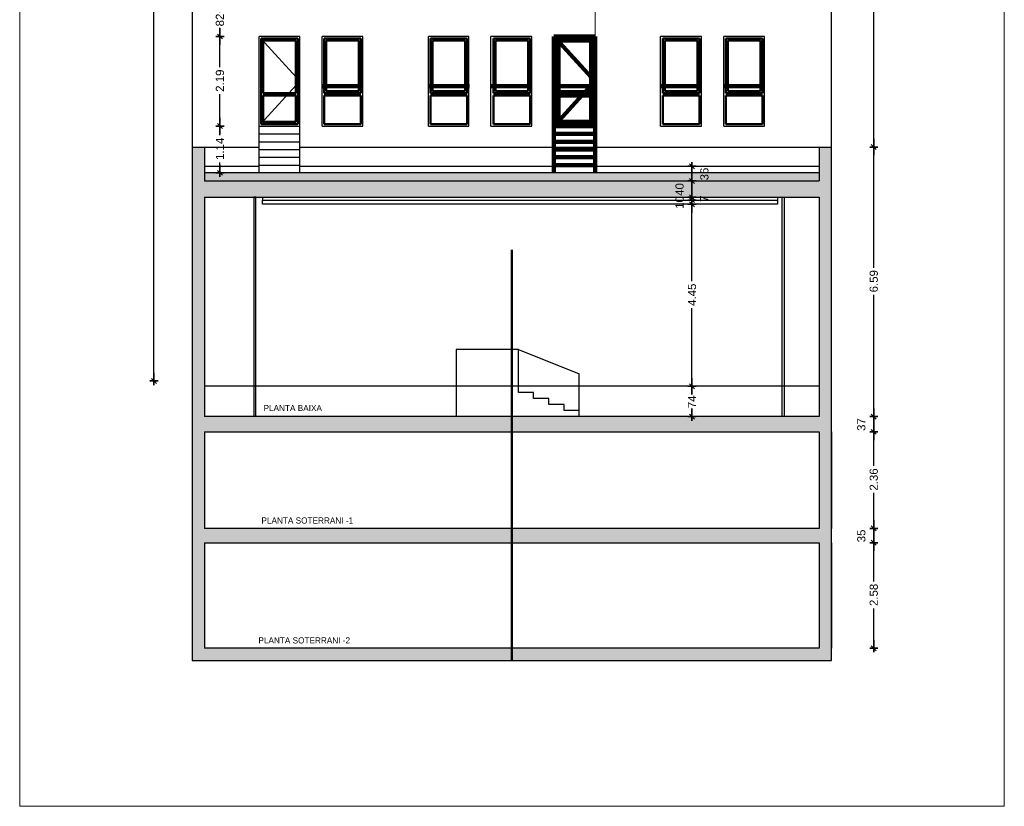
# Model space of a CAD drawing. Header units: metres. Extents: x -1 to 490, y -6 to 65.
# Tile 2 of 11: x 439 to 463, y 26 to 45. Entities that reach past the tile are written whole.
import ezdxf

# ---------------------------------------------------------------- set-up
doc = ezdxf.new("R2010")
doc.units = ezdxf.units.M
doc.header["$PDMODE"] = 65
for name, pattern in [('CONTINUA', [0]), ('RAND', [44.45, 12.7, -6.35, 12.7, -6.35, 0, -6.35]), ('VERDECKT', [9.525, 6.35, -3.175])]:
    doc.linetypes.add(name, pattern=pattern)
doc.layers.add('FAÇANA  NORD-OEST LINIES ACTUAL', color=7, linetype='CONTINUA', lineweight=25)
doc.layers.add('FAÇANA  NORD-OEST LINIES NOU', color=7, linetype='CONTINUA', lineweight=25)
doc.styles.add('ARIAL', font='arial.ttf')
doc.styles.add('Century Gothic', font='txt')
doc.dimstyles.new('DIMSTYLE_10', dxfattribs={"dimtxt": 0.2, "dimasz": 0.2, "dimexe": 0, "dimexo": 1e-06, "dimgap": 0.1, "dimtad": 0, "dimdec": 0, "dimlfac": 100, "dimrnd": 1, "dimzin": 4, "dimdsep": 46, "dimtxsty": 'ARIAL', "dimblk1": 'ALL_ML_STRICH', "dimblk2": 'ALL_ML_STRICH', "dimsah": 1, "dimcen": 0, "dimse1": 1, "dimse2": 1, "dimclrd": 2, "dimclre": 2, "dimclrt": 2, "dimadec": 0, "dimazin": 0, "dimtfac": 1, "dimtdec": 0, "dimtix": 1, "dimtmove": 2, "dimatfit": 3, "dimfxl": 0, "dimtvp": 1.2, "dimtzin": 0, "dimlwd": 0, "dimlwe": 35, "dimarcsym": 0})
doc.dimstyles.new('DIMSTYLE_3', dxfattribs={"dimtxt": 0.2, "dimasz": 0.2, "dimexe": 0, "dimexo": 1e-06, "dimgap": 0.1, "dimtad": 0, "dimrnd": 0.01, "dimzin": 4, "dimdsep": 46, "dimtxsty": 'ARIAL', "dimblk1": 'ALL_ML_STRICH', "dimblk2": 'ALL_ML_STRICH', "dimsah": 1, "dimcen": 0, "dimse1": 1, "dimse2": 1, "dimclrd": 2, "dimclre": 2, "dimclrt": 2, "dimadec": 0, "dimazin": 0, "dimtfac": 1, "dimtdec": 0, "dimtix": 1, "dimtmove": 2, "dimatfit": 3, "dimfxl": 0, "dimtzin": 0, "dimlwd": 0, "dimlwe": 35, "dimarcsym": 0})
doc.dimstyles.new('DIMSTYLE_6', dxfattribs={"dimtxt": 0.2, "dimasz": 0.2, "dimexe": 0, "dimexo": 1e-06, "dimgap": 0.1, "dimtad": 0, "dimdec": 0, "dimlfac": 100, "dimrnd": 1, "dimzin": 4, "dimdsep": 46, "dimtxsty": 'ARIAL', "dimblk1": 'ALL_ML_STRICH', "dimblk2": 'ALL_ML_STRICH', "dimsah": 1, "dimcen": 0, "dimse1": 1, "dimse2": 1, "dimclrd": 2, "dimclre": 2, "dimclrt": 2, "dimadec": 0, "dimazin": 0, "dimtfac": 1, "dimtdec": 0, "dimtix": 1, "dimtmove": 2, "dimatfit": 3, "dimfxl": 0, "dimtzin": 0, "dimlwd": 0, "dimlwe": 35, "dimarcsym": 0})
doc.dimstyles.new('DIMSTYLE_7', dxfattribs={"dimtxt": 0.2, "dimasz": 0.2, "dimexe": 0, "dimexo": 1e-06, "dimgap": 0.1, "dimtad": 2, "dimdec": 0, "dimlfac": 100, "dimrnd": 1, "dimzin": 4, "dimdsep": 46, "dimtxsty": 'ARIAL', "dimblk1": 'ALL_ML_STRICH', "dimblk2": 'ALL_ML_STRICH', "dimsah": 1, "dimcen": 0, "dimse1": 1, "dimse2": 1, "dimclrd": 2, "dimclre": 2, "dimclrt": 2, "dimadec": 0, "dimazin": 0, "dimtfac": 1, "dimtdec": 0, "dimtix": 1, "dimtmove": 2, "dimatfit": 3, "dimfxl": 0, "dimtvp": 1.2, "dimtzin": 0, "dimlwd": 0, "dimlwe": 35, "dimarcsym": 0})
doc.dimstyles.new('DIMSTYLE_8', dxfattribs={"dimtxt": 0.2, "dimasz": 0.2, "dimexe": 0, "dimexo": 1e-06, "dimgap": 0.1, "dimtad": 2, "dimdec": 0, "dimlfac": 100, "dimrnd": 1, "dimzin": 4, "dimdsep": 46, "dimtxsty": 'ARIAL', "dimblk1": 'ALL_ML_STRICH', "dimblk2": 'ALL_ML_STRICH', "dimsah": 1, "dimcen": 0, "dimse1": 1, "dimse2": 1, "dimclrd": 2, "dimclre": 2, "dimclrt": 2, "dimadec": 0, "dimazin": 0, "dimtfac": 1, "dimtdec": 0, "dimtix": 1, "dimtmove": 2, "dimatfit": 3, "dimfxl": 0, "dimtvp": 1.2, "dimtzin": 0, "dimlwd": 0, "dimlwe": 35, "dimarcsym": 0})
doc.dimstyles.new('DIMSTYLE_9', dxfattribs={"dimtxt": 0.2, "dimasz": 0.2, "dimexe": 0, "dimexo": 1e-06, "dimgap": 0.1, "dimtad": 0, "dimdec": 0, "dimlfac": 100, "dimrnd": 1, "dimzin": 4, "dimdsep": 46, "dimtxsty": 'ARIAL', "dimblk1": 'ALL_ML_STRICH', "dimblk2": 'ALL_ML_STRICH', "dimsah": 1, "dimcen": 0, "dimse1": 1, "dimse2": 1, "dimclrd": 2, "dimclre": 2, "dimclrt": 2, "dimadec": 0, "dimazin": 0, "dimtfac": 1, "dimtdec": 0, "dimtix": 1, "dimtmove": 2, "dimatfit": 3, "dimfxl": 0, "dimtvp": 1.2, "dimtzin": 0, "dimlwd": 0, "dimlwe": 35, "dimarcsym": 0})

# ---------------------------------------------------------------- blocks, each defined once
blk = doc.blocks.new('ALL_ML_STRICH')
at = {"color": 0, "linetype": 'ByBlock', "lineweight": -2}
for p, q in [((-1, 0), (0.5, 0)), ((-0.3, -0.3), (0.3, 0.3)), ((0, -0.5), (0, 0.5))]:
    blk.add_line(p, q, dxfattribs=at)
blk = doc.blocks.new('*D21')
at = {"layer": 'DEFPOINTS', "color": 2, "linetype": 'CONTINUA', "lineweight": 35, "transparency": 33554687}
for p in [(443.649, 58.617), (442.714, 36.363), (443.649, 36.363)]:
    blk.add_point(p, dxfattribs=at)
at = {"layer": 'FAÇANA  NORD-OEST LINIES ACTUAL', "color": 2, "linetype": 'CONTINUA', "lineweight": -2, "transparency": 33554687}
for p, q in [((442.714, 47.896), (442.714, 58.617)), ((442.714, 36.363), (442.714, 47.096))]:
    blk.add_line(p, q, dxfattribs=at)
at = {"layer": 'FAÇANA  NORD-OEST LINIES ACTUAL', "color": 2, "linetype": 'CONTINUA', "lineweight": 35, "transparency": 33554687, "xscale": 0.2, "yscale": 0.2, "zscale": 0.2}
for p, rotation in [((442.714, 58.617), 90), ((442.714, 36.363), 270)]:
    blk.add_blockref('ALL_ML_STRICH', p, dxfattribs=dict(at, rotation=rotation))
at = {"layer": 'FAÇANA  NORD-OEST LINIES ACTUAL', "color": 2, "linetype": 'CONTINUA', "lineweight": 35, "transparency": 33554687, "insert": (442.714, 47.496), "char_height": 0.2, "width": 1, "attachment_point": 5, "rotation": 90, "style": 'ARIAL'}
blk.add_mtext('\\A1;{22.25}', dxfattribs=at)
blk = doc.blocks.new('*D33')
at = {"layer": 'DEFPOINTS', "color": 2, "linetype": 'CONTINUA', "lineweight": 35, "transparency": 33554687}
for p in [(458.969, 32.411), (458.969, 29.833), (460.304, 29.833)]:
    blk.add_point(p, dxfattribs=at)
at = {"layer": 'FAÇANA  NORD-OEST LINIES ACTUAL', "color": 2, "linetype": 'CONTINUA', "lineweight": -2, "transparency": 33554687}
for p, q in [((460.304, 31.466), (460.304, 32.411)), ((460.304, 29.833), (460.304, 30.806))]:
    blk.add_line(p, q, dxfattribs=at)
at = {"layer": 'FAÇANA  NORD-OEST LINIES ACTUAL', "color": 2, "linetype": 'CONTINUA', "lineweight": 35, "transparency": 33554687, "xscale": 0.2, "yscale": 0.2, "zscale": 0.2}
for p, rotation in [((460.304, 32.411), 90), ((460.304, 29.833), 270)]:
    blk.add_blockref('ALL_ML_STRICH', p, dxfattribs=dict(at, rotation=rotation))
at = {"layer": 'FAÇANA  NORD-OEST LINIES ACTUAL', "color": 2, "linetype": 'CONTINUA', "lineweight": 35, "transparency": 33554687, "insert": (460.304, 31.136), "char_height": 0.2, "width": 0.8, "attachment_point": 5, "rotation": 90, "style": 'ARIAL'}
blk.add_mtext('\\A1;{2.58}', dxfattribs=at)
blk = doc.blocks.new('*D34')
at = {"layer": 'DEFPOINTS', "color": 2, "linetype": 'CONTINUA', "lineweight": 35, "transparency": 33554687}
for p in [(458.969, 32.762), (458.969, 32.411), (460.304, 32.411)]:
    blk.add_point(p, dxfattribs=at)
at = {"layer": 'FAÇANA  NORD-OEST LINIES ACTUAL', "color": 2, "linetype": 'CONTINUA', "lineweight": -2, "transparency": 33554687}
blk.add_line((460.304, 32.411), (460.304, 32.762), dxfattribs=at)
at = {"layer": 'FAÇANA  NORD-OEST LINIES ACTUAL', "color": 2, "linetype": 'CONTINUA', "lineweight": 35, "transparency": 33554687, "xscale": 0.2, "yscale": 0.2, "zscale": 0.2}
for p, rotation in [((460.304, 32.762), 90), ((460.304, 32.411), 270)]:
    blk.add_blockref('ALL_ML_STRICH', p, dxfattribs=dict(at, rotation=rotation))
at = {"layer": 'FAÇANA  NORD-OEST LINIES ACTUAL', "color": 2, "linetype": 'CONTINUA', "lineweight": 35, "transparency": 33554687, "insert": (460.001, 32.577), "char_height": 0.2, "width": 0.4, "attachment_point": 5, "rotation": 90, "style": 'ARIAL'}
blk.add_mtext('\\A1;{35}', dxfattribs=at)
blk = doc.blocks.new('*D35')
at = {"layer": 'DEFPOINTS', "color": 2, "linetype": 'CONTINUA', "lineweight": 35, "transparency": 33554687}
for p in [(458.969, 35.12), (458.969, 32.762), (460.304, 32.762)]:
    blk.add_point(p, dxfattribs=at)
at = {"layer": 'FAÇANA  NORD-OEST LINIES ACTUAL', "color": 2, "linetype": 'CONTINUA', "lineweight": -2, "transparency": 33554687}
for p, q in [((460.304, 34.286), (460.304, 35.12)), ((460.304, 32.762), (460.304, 33.626))]:
    blk.add_line(p, q, dxfattribs=at)
at = {"layer": 'FAÇANA  NORD-OEST LINIES ACTUAL', "color": 2, "linetype": 'CONTINUA', "lineweight": 35, "transparency": 33554687, "xscale": 0.2, "yscale": 0.2, "zscale": 0.2}
for p, rotation in [((460.304, 35.12), 90), ((460.304, 32.762), 270)]:
    blk.add_blockref('ALL_ML_STRICH', p, dxfattribs=dict(at, rotation=rotation))
at = {"layer": 'FAÇANA  NORD-OEST LINIES ACTUAL', "color": 2, "linetype": 'CONTINUA', "lineweight": 35, "transparency": 33554687, "insert": (460.304, 33.956), "char_height": 0.2, "width": 0.8, "attachment_point": 5, "rotation": 90, "style": 'ARIAL'}
blk.add_mtext('\\A1;{2.36}', dxfattribs=at)
blk = doc.blocks.new('*D36')
at = {"layer": 'DEFPOINTS', "color": 2, "linetype": 'CONTINUA', "lineweight": 35, "transparency": 33554687}
for p in [(458.516, 35.493), (458.969, 35.12), (460.304, 35.12)]:
    blk.add_point(p, dxfattribs=at)
at = {"layer": 'FAÇANA  NORD-OEST LINIES ACTUAL', "color": 2, "linetype": 'CONTINUA', "lineweight": -2, "transparency": 33554687}
blk.add_line((460.304, 35.12), (460.304, 35.493), dxfattribs=at)
at = {"layer": 'FAÇANA  NORD-OEST LINIES ACTUAL', "color": 2, "linetype": 'CONTINUA', "lineweight": 35, "transparency": 33554687, "xscale": 0.2, "yscale": 0.2, "zscale": 0.2}
for p, rotation in [((460.304, 35.493), 90), ((460.304, 35.12), 270)]:
    blk.add_blockref('ALL_ML_STRICH', p, dxfattribs=dict(at, rotation=rotation))
at = {"layer": 'FAÇANA  NORD-OEST LINIES ACTUAL', "color": 2, "linetype": 'CONTINUA', "lineweight": 35, "transparency": 33554687, "insert": (460.001, 35.298), "char_height": 0.2, "width": 0.4, "attachment_point": 5, "rotation": 90, "style": 'ARIAL'}
blk.add_mtext('\\A1;{37}', dxfattribs=at)
blk = doc.blocks.new('*D37')
at = {"layer": 'DEFPOINTS', "color": 2, "linetype": 'CONTINUA', "lineweight": 35, "transparency": 33554687}
for p in [(455.644, 42.08), (458.516, 35.493), (460.304, 35.493)]:
    blk.add_point(p, dxfattribs=at)
at = {"layer": 'FAÇANA  NORD-OEST LINIES ACTUAL', "color": 2, "linetype": 'CONTINUA', "lineweight": -2, "transparency": 33554687}
for p, q in [((460.304, 39.131), (460.304, 42.08)), ((460.304, 35.493), (460.304, 38.471))]:
    blk.add_line(p, q, dxfattribs=at)
at = {"layer": 'FAÇANA  NORD-OEST LINIES ACTUAL', "color": 2, "linetype": 'CONTINUA', "lineweight": 35, "transparency": 33554687, "xscale": 0.2, "yscale": 0.2, "zscale": 0.2}
for p, rotation in [((460.304, 42.08), 90), ((460.304, 35.493), 270)]:
    blk.add_blockref('ALL_ML_STRICH', p, dxfattribs=dict(at, rotation=rotation))
at = {"layer": 'FAÇANA  NORD-OEST LINIES ACTUAL', "color": 2, "linetype": 'CONTINUA', "lineweight": 35, "transparency": 33554687, "insert": (460.304, 38.801), "char_height": 0.2, "width": 0.8, "attachment_point": 5, "rotation": 90, "style": 'ARIAL'}
blk.add_mtext('\\A1;{6.59}', dxfattribs=at)
blk = doc.blocks.new('*D38')
at = {"layer": 'DEFPOINTS', "color": 2, "linetype": 'CONTINUA', "lineweight": 35, "transparency": 33554687}
for p in [(459.269, 58.617), (455.644, 42.08), (460.304, 42.08)]:
    blk.add_point(p, dxfattribs=at)
at = {"layer": 'FAÇANA  NORD-OEST LINIES ACTUAL', "color": 2, "linetype": 'CONTINUA', "lineweight": -2, "transparency": 33554687}
for p, q in [((460.304, 50.756), (460.304, 58.617)), ((460.304, 42.08), (460.304, 49.956))]:
    blk.add_line(p, q, dxfattribs=at)
at = {"layer": 'FAÇANA  NORD-OEST LINIES ACTUAL', "color": 2, "linetype": 'CONTINUA', "lineweight": 35, "transparency": 33554687, "xscale": 0.2, "yscale": 0.2, "zscale": 0.2}
for p, rotation in [((460.304, 58.617), 90), ((460.304, 42.08), 270)]:
    blk.add_blockref('ALL_ML_STRICH', p, dxfattribs=dict(at, rotation=rotation))
at = {"layer": 'FAÇANA  NORD-OEST LINIES ACTUAL', "color": 2, "linetype": 'CONTINUA', "lineweight": 35, "transparency": 33554687, "insert": (460.304, 50.356), "char_height": 0.2, "width": 1, "attachment_point": 5, "rotation": 90, "style": 'ARIAL'}
blk.add_mtext('\\A1;{16.54}', dxfattribs=at)
blk = doc.blocks.new('*D39')
at = {"layer": 'DEFPOINTS', "color": 2, "linetype": 'CONTINUA', "lineweight": 35, "transparency": 33554687}
for p in [(445.281, 42.592), (444.326, 41.449), (444.439, 41.449)]:
    blk.add_point(p, dxfattribs=at)
at = {"layer": 'FAÇANA  NORD-OEST LINIES ACTUAL', "color": 2, "linetype": 'CONTINUA', "lineweight": -2, "transparency": 33554687}
for p, q in [((444.326, 42.366), (444.326, 42.592)), ((444.326, 41.449), (444.326, 41.706))]:
    blk.add_line(p, q, dxfattribs=at)
at = {"layer": 'FAÇANA  NORD-OEST LINIES ACTUAL', "color": 2, "linetype": 'CONTINUA', "lineweight": 35, "transparency": 33554687, "xscale": 0.2, "yscale": 0.2, "zscale": 0.2}
for p, rotation in [((444.326, 42.592), 90), ((444.326, 41.449), 270)]:
    blk.add_blockref('ALL_ML_STRICH', p, dxfattribs=dict(at, rotation=rotation))
at = {"layer": 'FAÇANA  NORD-OEST LINIES ACTUAL', "color": 2, "linetype": 'CONTINUA', "lineweight": 35, "transparency": 33554687, "insert": (444.326, 42.036), "char_height": 0.2, "width": 0.8, "attachment_point": 5, "rotation": 90, "style": 'ARIAL'}
blk.add_mtext('\\A1;{1.14}', dxfattribs=at)
blk = doc.blocks.new('*D40')
at = {"layer": 'DEFPOINTS', "color": 2, "linetype": 'CONTINUA', "lineweight": 35, "transparency": 33554687}
for p in [(445.281, 44.782), (444.326, 42.592), (445.281, 42.592)]:
    blk.add_point(p, dxfattribs=at)
at = {"layer": 'FAÇANA  NORD-OEST LINIES ACTUAL', "color": 2, "linetype": 'CONTINUA', "lineweight": -2, "transparency": 33554687}
for p, q in [((444.326, 44.032), (444.326, 44.782)), ((444.326, 42.592), (444.326, 43.372))]:
    blk.add_line(p, q, dxfattribs=at)
at = {"layer": 'FAÇANA  NORD-OEST LINIES ACTUAL', "color": 2, "linetype": 'CONTINUA', "lineweight": 35, "transparency": 33554687, "xscale": 0.2, "yscale": 0.2, "zscale": 0.2}
for p, rotation in [((444.326, 44.782), 90), ((444.326, 42.592), 270)]:
    blk.add_blockref('ALL_ML_STRICH', p, dxfattribs=dict(at, rotation=rotation))
at = {"layer": 'FAÇANA  NORD-OEST LINIES ACTUAL', "color": 2, "linetype": 'CONTINUA', "lineweight": 35, "transparency": 33554687, "insert": (444.326, 43.702), "char_height": 0.2, "width": 0.8, "attachment_point": 5, "rotation": 90, "style": 'ARIAL'}
blk.add_mtext('\\A1;{2.19}', dxfattribs=at)
blk = doc.blocks.new('*D41')
at = {"layer": 'DEFPOINTS', "color": 2, "linetype": 'CONTINUA', "lineweight": 35, "transparency": 33554687}
for p in [(445.281, 45.601), (444.326, 44.782), (445.281, 44.782)]:
    blk.add_point(p, dxfattribs=at)
at = {"layer": 'FAÇANA  NORD-OEST LINIES ACTUAL', "color": 2, "linetype": 'CONTINUA', "lineweight": -2, "transparency": 33554687}
for p, q in [((444.326, 45.374), (444.326, 45.601)), ((444.326, 44.782), (444.326, 44.994))]:
    blk.add_line(p, q, dxfattribs=at)
at = {"layer": 'FAÇANA  NORD-OEST LINIES ACTUAL', "color": 2, "linetype": 'CONTINUA', "lineweight": 35, "transparency": 33554687, "xscale": 0.2, "yscale": 0.2, "zscale": 0.2}
for p, rotation in [((444.326, 45.601), 90), ((444.326, 44.782), 270)]:
    blk.add_blockref('ALL_ML_STRICH', p, dxfattribs=dict(at, rotation=rotation))
at = {"layer": 'FAÇANA  NORD-OEST LINIES ACTUAL', "color": 2, "linetype": 'CONTINUA', "lineweight": 35, "transparency": 33554687, "insert": (444.326, 45.184), "char_height": 0.2, "width": 0.4, "attachment_point": 5, "rotation": 90, "style": 'ARIAL'}
blk.add_mtext('\\A1;{82}', dxfattribs=at)
blk = doc.blocks.new('*D49')
at = {"layer": 'DEFPOINTS', "color": 2, "linetype": 'CONTINUA', "lineweight": 35, "transparency": 33554687}
for p in [(455.567, 36.233), (455.511, 35.493), (455.862, 35.493)]:
    blk.add_point(p, dxfattribs=at)
at = {"layer": 'FAÇANA  NORD-OEST LINIES ACTUAL', "color": 2, "linetype": 'CONTINUA', "lineweight": -2, "transparency": 33554687}
for p, q in [((455.862, 36.044), (455.862, 36.233)), ((455.862, 35.493), (455.862, 35.664))]:
    blk.add_line(p, q, dxfattribs=at)
at = {"layer": 'FAÇANA  NORD-OEST LINIES ACTUAL', "color": 2, "linetype": 'CONTINUA', "lineweight": 35, "transparency": 33554687, "xscale": 0.2, "yscale": 0.2, "zscale": 0.2}
for p, rotation in [((455.862, 36.233), 90), ((455.862, 35.493), 270)]:
    blk.add_blockref('ALL_ML_STRICH', p, dxfattribs=dict(at, rotation=rotation))
at = {"layer": 'FAÇANA  NORD-OEST LINIES ACTUAL', "color": 2, "linetype": 'CONTINUA', "lineweight": 35, "transparency": 33554687, "insert": (455.862, 35.854), "char_height": 0.2, "width": 0.4, "attachment_point": 5, "rotation": 90, "style": 'ARIAL'}
blk.add_mtext('\\A1;{74}', dxfattribs=at)
blk = doc.blocks.new('*D50')
at = {"layer": 'DEFPOINTS', "color": 2, "linetype": 'CONTINUA', "lineweight": 35, "transparency": 33554687}
for p in [(455.954, 40.682), (455.567, 36.233), (455.862, 36.233)]:
    blk.add_point(p, dxfattribs=at)
at = {"layer": 'FAÇANA  NORD-OEST LINIES ACTUAL', "color": 2, "linetype": 'CONTINUA', "lineweight": -2, "transparency": 33554687}
for p, q in [((455.862, 38.801), (455.862, 40.682)), ((455.862, 36.233), (455.862, 38.141))]:
    blk.add_line(p, q, dxfattribs=at)
at = {"layer": 'FAÇANA  NORD-OEST LINIES ACTUAL', "color": 2, "linetype": 'CONTINUA', "lineweight": 35, "transparency": 33554687, "xscale": 0.2, "yscale": 0.2, "zscale": 0.2}
for p, rotation in [((455.862, 40.682), 90), ((455.862, 36.233), 270)]:
    blk.add_blockref('ALL_ML_STRICH', p, dxfattribs=dict(at, rotation=rotation))
at = {"layer": 'FAÇANA  NORD-OEST LINIES ACTUAL', "color": 2, "linetype": 'CONTINUA', "lineweight": 35, "transparency": 33554687, "insert": (455.862, 38.471), "char_height": 0.2, "width": 0.8, "attachment_point": 5, "rotation": 90, "style": 'ARIAL'}
blk.add_mtext('\\A1;{4.45}', dxfattribs=at)
blk = doc.blocks.new('*D51')
at = {"layer": 'DEFPOINTS', "color": 2, "linetype": 'CONTINUA', "lineweight": 35, "transparency": 33554687}
for p in [(455.862, 40.682), (455.954, 40.682), (456.025, 40.782)]:
    blk.add_point(p, dxfattribs=at)
at = {"layer": 'FAÇANA  NORD-OEST LINIES ACTUAL', "color": 2, "linetype": 'CONTINUA', "lineweight": -2, "transparency": 33554687}
blk.add_line((455.862, 40.682), (455.862, 40.782), dxfattribs=at)
at = {"layer": 'FAÇANA  NORD-OEST LINIES ACTUAL', "color": 2, "linetype": 'CONTINUA', "lineweight": 35, "transparency": 33554687, "xscale": 0.2, "yscale": 0.2, "zscale": 0.2}
for p, rotation in [((455.862, 40.682), 270), ((455.862, 40.782), 90)]:
    blk.add_blockref('ALL_ML_STRICH', p, dxfattribs=dict(at, rotation=rotation))
at = {"layer": 'FAÇANA  NORD-OEST LINIES ACTUAL', "color": 2, "linetype": 'CONTINUA', "lineweight": 35, "transparency": 33554687, "insert": (455.559, 40.724), "char_height": 0.2, "width": 0.4, "attachment_point": 5, "rotation": 90, "style": 'ARIAL'}
blk.add_mtext('\\A1;{10}', dxfattribs=at)
blk = doc.blocks.new('*D52')
at = {"layer": 'DEFPOINTS', "color": 2, "linetype": 'CONTINUA', "lineweight": 35, "transparency": 33554687}
for p in [(455.581, 40.852), (455.862, 40.782), (456.025, 40.782)]:
    blk.add_point(p, dxfattribs=at)
at = {"layer": 'FAÇANA  NORD-OEST LINIES ACTUAL', "color": 2, "linetype": 'CONTINUA', "lineweight": -2, "transparency": 33554687}
blk.add_line((455.862, 40.782), (455.862, 40.852), dxfattribs=at)
at = {"layer": 'FAÇANA  NORD-OEST LINIES ACTUAL', "color": 2, "linetype": 'CONTINUA', "lineweight": 35, "transparency": 33554687, "xscale": 0.2, "yscale": 0.2, "zscale": 0.2}
for p, rotation in [((455.862, 40.782), 270), ((455.862, 40.852), 90)]:
    blk.add_blockref('ALL_ML_STRICH', p, dxfattribs=dict(at, rotation=rotation))
at = {"layer": 'FAÇANA  NORD-OEST LINIES ACTUAL', "color": 2, "linetype": 'CONTINUA', "lineweight": 35, "transparency": 33554687, "insert": (456.159, 40.816), "char_height": 0.2, "width": 0.2, "attachment_point": 5, "rotation": 90, "style": 'ARIAL'}
blk.add_mtext('\\A1;{7}', dxfattribs=at)
blk = doc.blocks.new('*D53')
at = {"layer": 'DEFPOINTS', "color": 2, "linetype": 'CONTINUA', "lineweight": 35, "transparency": 33554687}
for p in [(456.524, 41.25), (455.581, 40.852), (455.862, 40.852)]:
    blk.add_point(p, dxfattribs=at)
at = {"layer": 'FAÇANA  NORD-OEST LINIES ACTUAL', "color": 2, "linetype": 'CONTINUA', "lineweight": -2, "transparency": 33554687}
blk.add_line((455.862, 40.852), (455.862, 41.25), dxfattribs=at)
at = {"layer": 'FAÇANA  NORD-OEST LINIES ACTUAL', "color": 2, "linetype": 'CONTINUA', "lineweight": 35, "transparency": 33554687, "xscale": 0.2, "yscale": 0.2, "zscale": 0.2}
for p, rotation in [((455.862, 41.25), 90), ((455.862, 40.852), 270)]:
    blk.add_blockref('ALL_ML_STRICH', p, dxfattribs=dict(at, rotation=rotation))
at = {"layer": 'FAÇANA  NORD-OEST LINIES ACTUAL', "color": 2, "linetype": 'CONTINUA', "lineweight": 35, "transparency": 33554687, "insert": (455.559, 41.043), "char_height": 0.2, "width": 0.4, "attachment_point": 5, "rotation": 90, "style": 'ARIAL'}
blk.add_mtext('\\A1;{40}', dxfattribs=at)
blk = doc.blocks.new('*D54')
at = {"layer": 'DEFPOINTS', "color": 2, "linetype": 'CONTINUA', "lineweight": 35, "transparency": 33554687}
for p in [(456.278, 41.61), (455.862, 41.25), (456.524, 41.25)]:
    blk.add_point(p, dxfattribs=at)
at = {"layer": 'FAÇANA  NORD-OEST LINIES ACTUAL', "color": 2, "linetype": 'CONTINUA', "lineweight": -2, "transparency": 33554687}
blk.add_line((455.862, 41.25), (455.862, 41.61), dxfattribs=at)
at = {"layer": 'FAÇANA  NORD-OEST LINIES ACTUAL', "color": 2, "linetype": 'CONTINUA', "lineweight": 35, "transparency": 33554687, "xscale": 0.2, "yscale": 0.2, "zscale": 0.2}
for p, rotation in [((455.862, 41.61), 90), ((455.862, 41.25), 270)]:
    blk.add_blockref('ALL_ML_STRICH', p, dxfattribs=dict(at, rotation=rotation))
at = {"layer": 'FAÇANA  NORD-OEST LINIES ACTUAL', "color": 2, "linetype": 'CONTINUA', "lineweight": 35, "transparency": 33554687, "insert": (456.166, 41.421), "char_height": 0.2, "width": 0.4, "attachment_point": 5, "rotation": 90, "style": 'ARIAL'}
blk.add_mtext('\\A1;{36}', dxfattribs=at)

msp = doc.modelspace()

# ---------------------------------------------------------------- hatches: boundary and pattern name
at = {"layer": 'FAÇANA  NORD-OEST LINIES ACTUAL', "linetype": 'CONTINUA', "lineweight": 25, "transparency": 33554687}
for color, points in [(8, [(443.94858, 42.08018), (443.64858, 42.08018), (443.64858, 29.53227), (451.45858, 29.53227), (451.45858, 29.83284), (443.94858, 29.83284), (443.94858, 32.41101), (451.45858, 32.41101), (451.45858, 32.76238), (443.94858, 32.76238), (443.94858, 35.12041), (451.45858, 35.12041), (451.45858, 35.49295), (443.94858, 35.49295), (443.94858, 40.85248), (451.45858, 40.85248), (451.45858, 41.25043), (443.94858, 41.25043)]), (8, [(458.96858, 41.25043), (451.45858, 41.25043), (451.45858, 40.85248), (458.96858, 40.85248), (458.96858, 35.49295), (451.45858, 35.49295), (451.45858, 35.12041), (458.96858, 35.12041), (458.96858, 32.76238), (451.45858, 32.76238), (451.45858, 32.41101), (458.96858, 32.41101), (458.96858, 29.83284), (451.45858, 29.83284), (451.45858, 29.53227), (459.26858, 29.53227), (459.26858, 42.08018), (458.96858, 42.08018)]), (9, [(443.94858, 41.25043), (451.45858, 41.25043), (451.45858, 41.4494), (443.94858, 41.4494)]), (9, [(451.45858, 41.25043), (458.96858, 41.25043), (458.96858, 41.4494), (451.45858, 41.4494)])]:
    msp.add_hatch(color=color, dxfattribs=at).paths.add_polyline_path(points)

# ---------------------------------------------------------------- linework, layer by layer
at = {"layer": 'FAÇANA  NORD-OEST LINIES ACTUAL', "color": 7, "linetype": 'CONTINUA', "lineweight": 25, "transparency": 33554687}
for p, q in [((443.64858, 58.66256), (443.64858, 29.53227)), ((459.26858, 29.53227), (459.26858, 58.66256)), ((446.28083, 44.78243), (445.28083, 44.78243)), ((445.28083, 41.4494), (445.28083, 44.78243)), ((446.28083, 41.4494), (446.28083, 44.78243)), ((446.82083, 42.59243), (446.82083, 44.78243)), ((447.82083, 44.78243), (446.82083, 44.78243)), ((447.82083, 42.59243), (447.82083, 44.78243)), ((450.40632, 44.78243), (449.42083, 44.78243)), ((449.42083, 42.59243), (449.42083, 44.78243)), ((450.40632, 42.59243), (450.40632, 44.78243)), ((450.94632, 42.59243), (450.94632, 44.78243)), ((451.94632, 44.78243), (450.94632, 44.78243)), ((451.94632, 44.78243), (450.94632, 44.78243)), ((451.94632, 42.59243), (451.94632, 44.78243)), ((452.48632, 42.59243), (452.48632, 44.78243)), ((453.49858, 44.78243), (452.48632, 44.78243)), ((453.49858, 42.59243), (453.49858, 44.78243)), ((455.09632, 42.59243), (455.09632, 44.78243)), ((456.09632, 44.78243), (455.09632, 44.78243)), ((456.09632, 42.59243), (456.09632, 44.78243)), ((456.63632, 42.59243), (456.63632, 44.78243)), ((457.63632, 44.78243), (456.63632, 44.78243)), ((457.63632, 42.59243), (457.63632, 44.78243)), ((445.28083, 42.59243), (446.28083, 42.59243)), ((446.82083, 42.59243), (447.82083, 42.59243)), ((449.42083, 42.59243), (450.40632, 42.59243)), ((450.94632, 42.59243), (451.94632, 42.59243)), ((450.94632, 42.59243), (451.94632, 42.59243)), ((452.48632, 42.59243), (453.49858, 42.59243)), ((452.48632, 42.59243), (453.48632, 42.59243)), ((455.09632, 42.59243), (456.09632, 42.59243)), ((456.63632, 42.59243), (457.63632, 42.59243)), ((445.28083, 42.3994), (446.28083, 42.3994)), ((445.28083, 42.2094), (446.28083, 42.2094)), ((443.64858, 42.08018), (445.28083, 42.08018)), ((443.94858, 42.08018), (443.94858, 41.25043)), ((445.28083, 42.0194), (446.28083, 42.0194)), ((446.28083, 42.08018), (459.26858, 42.08018)), ((458.96858, 42.08018), (458.96858, 41.25043)), ((445.28083, 41.8294), (446.28083, 41.8294)), ((445.28083, 41.4494), (445.28083, 41.6394)), ((445.28083, 41.6394), (446.28083, 41.6394)), ((443.64858, 41.4494), (443.64858, 40.85248)), ((443.94858, 41.61027), (445.28083, 41.61027)), ((458.96858, 41.4494), (443.94858, 41.4494)), ((446.28083, 41.61027), (458.96858, 41.61027)), ((443.94858, 41.25043), (458.96858, 41.25043)), ((443.94858, 40.85248), (443.94858, 35.49295)), ((443.94858, 40.85248), (458.96858, 40.85248)), ((445.20482, 40.85248), (445.15417, 40.85248)), ((445.15417, 40.85248), (445.15417, 35.49295)), ((445.20482, 35.49295), (445.20482, 40.85248)), ((445.36306, 40.85248), (445.36306, 40.78248)), ((445.36306, 40.78248), (457.94963, 40.78248)), ((445.36306, 40.68248), (445.36306, 40.78248)), ((457.94963, 40.68248), (445.36306, 40.68248)), ((457.94963, 40.85248), (457.94963, 40.68248)), ((458.06229, 35.49295), (458.06229, 40.85248)), ((458.06229, 40.85248), (458.11294, 40.85248)), ((458.11294, 40.85248), (458.11294, 35.49295)), ((458.96858, 40.85248), (458.96858, 35.49295)), ((451.62089, 37.13295), (450.1013, 37.13295)), ((450.1013, 37.13295), (450.1013, 35.49295)), ((451.62089, 36.23295), (451.62089, 37.13295)), ((451.62089, 37.13295), (453.10672, 36.54095)), ((453.10672, 35.64095), (453.10672, 36.54095)), ((458.96858, 36.23295), (443.94858, 36.23295)), ((451.62089, 36.23295), (451.24944, 36.23295)), ((451.62089, 36.08495), (451.62089, 36.23295)), ((451.99235, 36.08495), (451.62089, 36.08495)), ((451.99235, 35.93695), (451.99235, 36.08495)), ((452.36381, 35.93695), (451.99235, 35.93695)), ((452.36381, 35.78895), (452.36381, 35.93695)), ((452.73526, 35.78895), (452.36381, 35.78895)), ((452.73526, 35.64095), (452.73526, 35.78895)), ((453.10672, 35.64095), (452.73526, 35.64095)), ((453.10672, 35.49295), (453.10672, 35.64095)), ((458.96858, 35.49295), (443.94858, 35.49295)), ((443.94858, 35.12041), (458.96858, 35.12041)), ((443.94858, 35.12041), (443.94858, 32.76238)), ((458.96858, 35.12041), (458.96858, 32.76238)), ((459.26858, 35.12041), (459.26858, 32.76238)), ((458.96858, 32.76238), (443.94858, 32.76238)), ((443.94858, 32.41101), (458.96858, 32.41101)), ((443.94858, 32.41101), (443.94858, 29.83284)), ((458.96858, 32.41101), (458.96858, 29.83284)), ((459.26858, 32.41101), (459.26858, 29.83284)), ((458.96858, 29.83284), (443.94858, 29.83284)), ((443.64858, 29.53227), (459.26858, 29.53227))]:
    msp.add_line(p, q, dxfattribs=at)
at = {"layer": 'FAÇANA  NORD-OEST LINIES ACTUAL', "color": 4, "linetype": 'RAND', "lineweight": 50, "transparency": 33554687}
msp.add_line((451.45858, 58.61664), (451.45858, 29.53227), dxfattribs=at)
at = {"layer": 'FAÇANA  NORD-OEST LINIES ACTUAL', "color": 52, "linetype": 'CONTINUA', "lineweight": 13, "transparency": 33554687}
msp.add_line((453.49858, 42.59243), (453.49858, 56.73832), dxfattribs=at)
at = {"layer": 'FAÇANA  NORD-OEST LINIES ACTUAL', "color": 7, "linetype": 'VERDECKT', "lineweight": 25, "transparency": 33554687}
for p in [(445.32847, 44.73027), (445.32847, 42.64459)]:
    msp.add_line(p, (446.28083, 43.68743), dxfattribs=at)
at = {"layer": 'FAÇANA  NORD-OEST LINIES ACTUAL', "color": 202, "linetype": 'CONTINUA', "lineweight": 50, "transparency": 33554687}
for p, q in [((445.33083, 44.73243), (446.23083, 44.73243)), ((445.33083, 43.54243), (445.33083, 44.73243)), ((445.38083, 44.68243), (446.18083, 44.68243)), ((445.38083, 43.54243), (445.38083, 44.68243)), ((446.18083, 44.68243), (446.18083, 43.54243)), ((446.23083, 44.73243), (446.23083, 43.54243)), ((446.87083, 44.73243), (447.77083, 44.73243)), ((446.87083, 43.59243), (446.87083, 44.73243)), ((446.92083, 44.68243), (447.72083, 44.68243)), ((446.92083, 43.59243), (446.92083, 44.68243)), ((447.72083, 44.68243), (447.72083, 43.59243)), ((447.77083, 44.73243), (447.77083, 43.59243)), ((449.47083, 44.73243), (450.37083, 44.73243)), ((449.47083, 43.59243), (449.47083, 44.73243)), ((449.52083, 44.68243), (450.32083, 44.68243)), ((449.52083, 43.59243), (449.52083, 44.68243)), ((450.32083, 44.68243), (450.32083, 43.59243)), ((450.37083, 44.73243), (450.37083, 43.59243)), ((451.00858, 44.73243), (451.90858, 44.73243)), ((451.00858, 43.59243), (451.00858, 44.73243)), ((451.05858, 44.68243), (451.85858, 44.68243)), ((451.05858, 43.59243), (451.05858, 44.68243)), ((451.85858, 44.68243), (451.85858, 43.59243)), ((451.90858, 44.73243), (451.90858, 43.59243)), ((452.54858, 44.73243), (453.44858, 44.73243)), ((452.54858, 43.59243), (452.54858, 44.73243)), ((452.59858, 44.68243), (453.39858, 44.68243)), ((452.59858, 43.59243), (452.59858, 44.68243)), ((453.39858, 44.68243), (453.39858, 43.59243)), ((453.44858, 44.73243), (453.44858, 43.59243)), ((455.14632, 44.73243), (456.04632, 44.73243)), ((455.14632, 43.59243), (455.14632, 44.73243)), ((455.19632, 44.68243), (455.99632, 44.68243)), ((455.19632, 43.59243), (455.19632, 44.68243)), ((455.99632, 44.68243), (455.99632, 43.59243)), ((456.04632, 44.73243), (456.04632, 43.59243)), ((456.68632, 44.73243), (457.58632, 44.73243)), ((456.68632, 43.59243), (456.68632, 44.73243)), ((456.73632, 44.68243), (457.53632, 44.68243)), ((456.73632, 43.59243), (456.73632, 44.68243)), ((457.53632, 44.68243), (457.53632, 43.59243)), ((457.58632, 44.73243), (457.58632, 43.59243)), ((447.82083, 43.59243), (446.82083, 43.59243)), ((450.42083, 43.59243), (449.42083, 43.59243)), ((451.95858, 43.59243), (450.95858, 43.59243)), ((453.49858, 43.59243), (452.49858, 43.59243)), ((456.09632, 43.59243), (455.09632, 43.59243)), ((457.63632, 43.59243), (456.63632, 43.59243)), ((445.33083, 43.34243), (445.33083, 43.54243)), ((445.33083, 42.64243), (445.33083, 43.34243)), ((445.38083, 43.39243), (445.38083, 43.54243)), ((446.18083, 43.39243), (445.38083, 43.39243)), ((445.38083, 42.69243), (445.38083, 43.34243)), ((446.18083, 43.34243), (445.38083, 43.34243)), ((446.18083, 43.54243), (446.18083, 43.39243)), ((446.18083, 43.34243), (446.18083, 42.69243)), ((446.23083, 43.54243), (446.23083, 43.34243)), ((446.23083, 43.34243), (446.23083, 42.64243)), ((447.82083, 43.54243), (446.82083, 43.54243)), ((446.87083, 43.39243), (446.87083, 43.54243)), ((447.77083, 43.39243), (446.87083, 43.39243)), ((447.77083, 43.34243), (446.87083, 43.34243)), ((446.87083, 42.64243), (446.87083, 43.34243)), ((446.92083, 43.44243), (446.92083, 43.54243)), ((447.72083, 43.44243), (446.92083, 43.44243)), ((447.72083, 43.54243), (447.72083, 43.44243)), ((447.77083, 43.54243), (447.77083, 43.39243)), ((447.77083, 43.34243), (447.77083, 42.64243)), ((450.42083, 43.54243), (449.42083, 43.54243)), ((449.47083, 43.39243), (449.47083, 43.54243)), ((450.37083, 43.39243), (449.47083, 43.39243)), ((450.37083, 43.34243), (449.47083, 43.34243)), ((449.47083, 42.64243), (449.47083, 43.34243)), ((449.52083, 43.44243), (449.52083, 43.54243)), ((450.32083, 43.44243), (449.52083, 43.44243)), ((450.32083, 43.54243), (450.32083, 43.44243)), ((450.37083, 43.54243), (450.37083, 43.39243)), ((450.37083, 43.34243), (450.37083, 42.64243)), ((451.95858, 43.54243), (450.95858, 43.54243)), ((451.00858, 43.39243), (451.00858, 43.54243)), ((451.90858, 43.39243), (451.00858, 43.39243)), ((451.90858, 43.34243), (451.00858, 43.34243)), ((451.00858, 42.64243), (451.00858, 43.34243)), ((451.05858, 43.44243), (451.05858, 43.54243)), ((451.85858, 43.44243), (451.05858, 43.44243)), ((451.85858, 43.54243), (451.85858, 43.44243)), ((451.90858, 43.54243), (451.90858, 43.39243)), ((451.90858, 43.34243), (451.90858, 42.64243)), ((453.49858, 43.54243), (452.49858, 43.54243)), ((452.54858, 43.39243), (452.54858, 43.54243)), ((453.44858, 43.39243), (452.54858, 43.39243)), ((453.44858, 43.34243), (452.54858, 43.34243)), ((452.54858, 42.64243), (452.54858, 43.34243)), ((452.59858, 43.44243), (452.59858, 43.54243)), ((453.39858, 43.44243), (452.59858, 43.44243)), ((453.39858, 43.54243), (453.39858, 43.44243)), ((453.44858, 43.54243), (453.44858, 43.39243)), ((453.44858, 43.34243), (453.44858, 42.64243)), ((456.09632, 43.54243), (455.09632, 43.54243)), ((455.14632, 43.39243), (455.14632, 43.54243)), ((456.04632, 43.39243), (455.14632, 43.39243)), ((456.04632, 43.34243), (455.14632, 43.34243)), ((455.14632, 42.64243), (455.14632, 43.34243)), ((455.19632, 43.44243), (455.19632, 43.54243)), ((455.99632, 43.44243), (455.19632, 43.44243)), ((455.99632, 43.54243), (455.99632, 43.44243)), ((456.04632, 43.54243), (456.04632, 43.39243)), ((456.04632, 43.34243), (456.04632, 42.64243)), ((457.63632, 43.54243), (456.63632, 43.54243)), ((456.68632, 43.39243), (456.68632, 43.54243)), ((457.58632, 43.39243), (456.68632, 43.39243)), ((457.58632, 43.34243), (456.68632, 43.34243)), ((456.68632, 42.64243), (456.68632, 43.34243)), ((456.73632, 43.44243), (456.73632, 43.54243)), ((457.53632, 43.44243), (456.73632, 43.44243)), ((457.53632, 43.54243), (457.53632, 43.44243)), ((457.58632, 43.54243), (457.58632, 43.39243)), ((457.58632, 43.34243), (457.58632, 42.64243)), ((446.23083, 42.64243), (445.33083, 42.64243)), ((446.18083, 42.69243), (445.38083, 42.69243)), ((447.77083, 42.64243), (446.87083, 42.64243)), ((450.37083, 42.64243), (449.47083, 42.64243)), ((451.90858, 42.64243), (451.00858, 42.64243)), ((453.44858, 42.64243), (452.54858, 42.64243)), ((456.04632, 42.64243), (455.14632, 42.64243)), ((457.58632, 42.64243), (456.68632, 42.64243))]:
    msp.add_line(p, q, dxfattribs=at)
at = {"layer": 'FAÇANA  NORD-OEST LINIES ACTUAL', "color": 52, "linetype": 'CONTINUA', "lineweight": 13, "transparency": 33554687}
msp.add_lwpolyline([(439.43245, 64.97493), (463.49411, 64.97493), (463.49411, 25.96972), (439.43245, 25.96972), (439.43245, 64.97493)], close=True, dxfattribs=at)
at = {"layer": 'FAÇANA  NORD-OEST LINIES NOU', "color": 240, "linetype": 'CONTINUA', "lineweight": 140, "transparency": 33554687}
for p, q in [((452.48632, 42.59243), (452.48632, 44.78243)), ((453.49858, 44.78243), (452.48632, 44.78243)), ((453.49858, 42.59243), (453.49858, 44.78243)), ((452.54858, 44.73243), (453.44858, 44.73243)), ((452.54858, 43.34243), (452.54858, 44.73243)), ((452.59858, 44.68243), (453.39858, 44.68243)), ((452.59858, 43.39243), (452.59858, 44.68243)), ((453.39858, 44.68243), (453.39858, 43.39243)), ((453.44858, 44.73243), (453.44858, 43.34243)), ((452.54858, 42.64243), (452.54858, 43.34243)), ((453.39858, 43.39243), (452.59858, 43.39243)), ((452.59858, 42.69243), (452.59858, 43.34243)), ((453.39858, 43.34243), (452.59858, 43.34243)), ((453.39858, 43.34243), (453.39858, 42.69243)), ((453.44858, 43.34243), (453.44858, 42.64243)), ((452.48632, 42.59243), (453.48632, 42.59243)), ((452.48632, 41.4494), (452.48632, 42.59243)), ((453.44858, 42.64243), (452.54858, 42.64243)), ((453.39858, 42.69243), (452.59858, 42.69243)), ((453.49858, 41.4494), (453.49858, 42.59243)), ((452.48632, 42.3994), (453.48632, 42.3994)), ((452.48632, 42.2094), (453.48632, 42.2094)), ((452.48632, 42.0194), (453.48632, 42.0194)), ((452.48632, 41.8294), (453.48632, 41.8294)), ((452.48632, 41.6394), (453.48632, 41.6394))]:
    msp.add_line(p, q, dxfattribs=at)
at = {"layer": 'FAÇANA  NORD-OEST LINIES NOU', "color": 240, "linetype": 'VERDECKT', "lineweight": 140, "transparency": 33554687}
for p in [(452.53953, 44.72416), (452.53953, 42.65069)]:
    msp.add_line(p, (453.48632, 43.68743), dxfattribs=at)
at = {"layer": 'FAÇANA  NORD-OEST LINIES NOU', "color": 7, "linetype": 'CONTINUA', "lineweight": 25, "transparency": 33554687}
msp.add_line((452.48632, 42.59243), (453.49858, 42.59243), dxfattribs=at)

# ---------------------------------------------------------------- texts
at = {"layer": 'FAÇANA  NORD-OEST LINIES ACTUAL', "color": 7, "linetype": 'CONTINUA', "lineweight": 25, "transparency": 33554687, "char_height": 0.15, "attachment_point": 7, "style": 'Century Gothic'}
for s, insert, width in [('PLANTA\\~BAIXA', (445.39133, 35.62643), 1.5125), ('PLANTA\\~SOTERRANI\\~-1', (445.34099, 32.87683), 2.2525), ('PLANTA\\~SOTERRANI\\~-2', (445.26614, 29.94729), 2.2525)]:
    msp.add_mtext(s, dxfattribs=dict(at, insert=insert, width=width))

# ---------------------------------------------------------------- dimensions: what is measured, and where the dimension line sits
at = {"layer": 'FAÇANA  NORD-OEST LINIES ACTUAL', "color": 2, "linetype": 'CONTINUA', "lineweight": 35, "transparency": 33554687}
for base, p1, p2, dimstyle, picture, middle in [((442.71411, 58.61664), (443.64858, 36.36308), (443.64858, 58.61664), 'DIMSTYLE_3', '*D21', (442.71411, 47.49586)), ((460.3042, 58.61664), (455.64356, 42.08018), (459.26858, 58.61664), 'DIMSTYLE_3', '*D38', (460.3042, 50.35557)), ((444.32595, 45.60109), (445.28083, 44.78243), (445.28083, 45.60109), 'DIMSTYLE_6', '*D41', (444.32595, 45.18374)), ((444.32595, 44.78243), (445.28083, 42.59243), (445.28083, 44.78243), 'DIMSTYLE_3', '*D40', (444.32595, 43.70167)), ((444.32595, 42.59243), (444.43914, 41.4494), (445.28083, 42.59243), 'DIMSTYLE_3', '*D39', (444.32595, 42.03577)), ((460.3042, 42.08018), (458.51611, 35.49295), (455.64356, 42.08018), 'DIMSTYLE_3', '*D37', (460.3042, 38.80081)), ((455.86208, 41.61027), (456.52395, 41.25043), (456.27816, 41.61027), 'DIMSTYLE_10', '*D54', (456.16644, 41.42137)), ((455.86208, 41.25043), (455.58137, 40.85248), (456.52395, 41.25043), 'DIMSTYLE_8', '*D53', (455.55866, 41.04275)), ((455.86208, 40.78248), (455.95365, 40.68248), (456.02489, 40.78248), 'DIMSTYLE_8', '*D51', (455.55866, 40.72378)), ((455.86208, 40.85248), (456.02489, 40.78248), (455.58137, 40.85248), 'DIMSTYLE_9', '*D52', (456.15948, 40.81613)), ((455.86208, 40.68248), (455.56733, 36.23295), (455.95365, 40.68248), 'DIMSTYLE_3', '*D50', (455.86208, 38.47141)), ((455.86208, 36.23295), (455.51119, 35.49295), (455.56733, 36.23295), 'DIMSTYLE_6', '*D49', (455.86208, 35.85431)), ((460.3042, 35.49295), (458.96858, 35.12041), (458.51611, 35.49295), 'DIMSTYLE_8', '*D36', (460.00065, 35.29763)), ((460.3042, 35.12041), (458.96858, 32.76238), (458.96858, 35.12041), 'DIMSTYLE_3', '*D35', (460.3042, 33.95591)), ((460.3042, 32.76238), (458.96858, 32.41101), (458.96858, 32.76238), 'DIMSTYLE_7', '*D34', (460.00065, 32.5769)), ((460.3042, 32.41101), (458.96858, 29.83284), (458.96858, 32.41101), 'DIMSTYLE_3', '*D33', (460.3042, 31.13617))]:
    dim = msp.add_linear_dim(base=base, p1=p1, p2=p2, angle=90, dimstyle=dimstyle, override={"dimpost": '<>', "dimclrd": 2, "dimclre": 2, "dimclrt": 2, "dimlwd": 0, "dimlwe": 35}, dxfattribs=at)
    dim.commit()
    dim.dimension.update_dxf_attribs({"geometry": picture, "text_midpoint": middle, "dimtype": 160})

doc.saveas('drawing.dxf')
